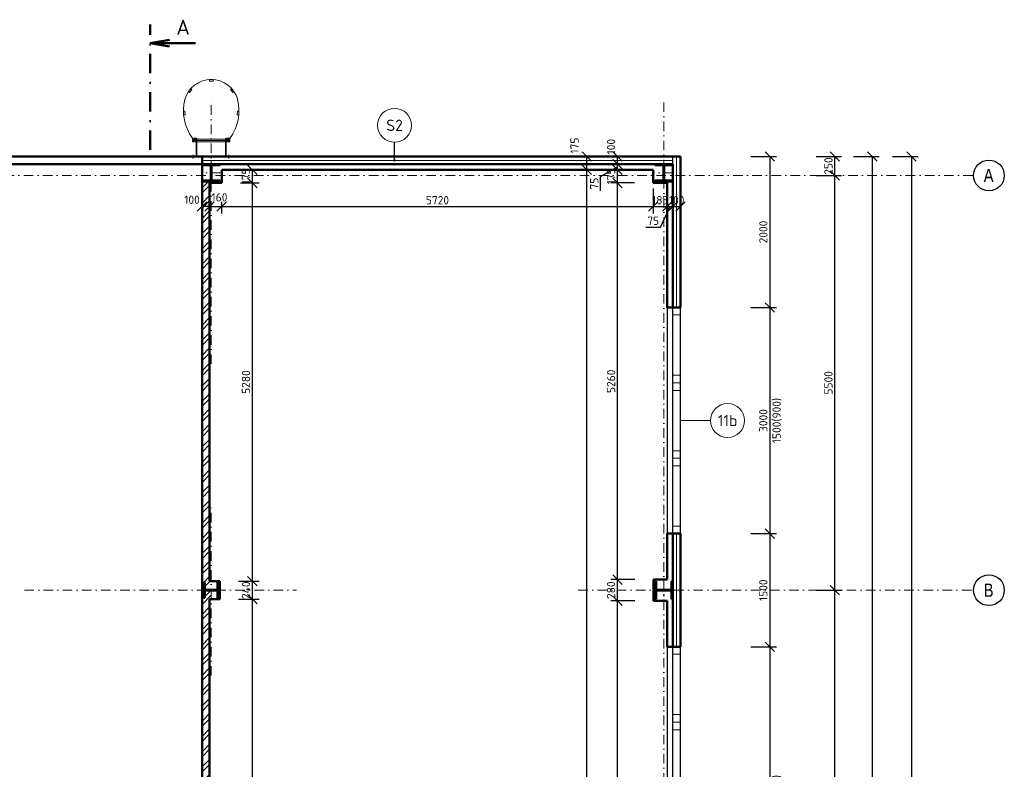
# Model space of a CAD drawing. Header units: millimetres. Extents: x -118752 to 407724, y -73278 to 155058.
# Tile 57 of 256: x 94908 to 107957, y -13658 to -3717. Entities that reach past the tile are written whole.
import ezdxf
from ezdxf.enums import TextEntityAlignment as Align

# ---------------------------------------------------------------- set-up
doc = ezdxf.new("R2010")
doc.units = ezdxf.units.MM
doc.header["$LTSCALE"] = 10
doc.linetypes.add('DASHDOT', pattern=[25.4, 12.7, -6.35, 0, -6.35])
for name, color, linetype, lineweight in [('CKBUBLINY', 1, 'Continuous', 18), ('CKBUBLINY_POPIS', 3, 'Continuous', 25), ('CKIZOLACE', 1, 'Continuous', 18), ('CKKOTY', 3, 'Continuous', 25), ('CKOKNA', 1, 'Continuous', 18), ('CKPOPIS_POHLED', 3, 'Continuous', 25), ('CKRASTR', 7, 'DASHDOT', 15), ('CKRASTR_POPIS', 3, 'Continuous', 25), ('CKREZY_OZNACENI', 4, 'DASHDOT', 50), ('CKSTENY_PODROVINOU', 7, 'Continuous', 25), ('CKSTENY_REZ', 6, 'Continuous', 50), ('CSPROFILY_OSY', 1, 'DASHDOT', 18), ('CSPROFILY_REZY', 4, 'Continuous', 50), ('požární žebřík', 201, 'Continuous', 15), ('srafy', 7, 'Continuous', 18)]:
    doc.layers.add(name, color=color, linetype=linetype, lineweight=lineweight)
doc.styles.add('Arial', font='arial.ttf', dxfattribs={"width": 0.8})
doc.styles.get("Standard").update_dxf_attribs({"font": 'isocpeur.ttf'})
doc.linetypes.add('IZOLACE_POLYSTYREN_PENOVY', pattern='A,0.001,[228,CADKON.SHX,S=0.1,R=0,X=0,Y=0],-2', length=2.001)
doc.dimstyles.new('CADKON', dxfattribs={"dimscale": 50, "dimtxt": 2.2, "dimasz": 2.5, "dimexe": 1.8, "dimexo": 5, "dimgap": 0.6, "dimtad": 1, "dimrnd": 1, "dimtxsty": 'Standard', "dimblk1": 'OBLIQUE', "dimblk2": 'OBLIQUE', "dimsah": 1, "dimcen": 2.5, "dimadec": 1, "dimazin": 2, "dimtfac": 1, "dimtdec": 4, "dimtix": 1, "dimtmove": 2, "dimatfit": 3, "dimldrblk": 'OPEN30', "dimfxl": 5, "dimfxlon": 1, "dimtolj": 1, "dimarcsym": 0})
pattern_1 = [(45, (0, -47101.15), (-101.02788, 101.02788), []), (45, (67.35, -47101.15), (-101.02788, 101.02788), [])]

# ---------------------------------------------------------------- blocks, each defined once
blk = doc.blocks.new('_OBLIQUE')
at = {"color": 0, "linetype": 'ByBlock'}
blk.add_line((-0.5, -0.5), (0.5, 0.5), dxfattribs=at)
blk = doc.blocks.new('*D8025')
at = {"layer": 'CKKOTY', "color": 0, "lineweight": -2}
for p, q in [((104598, -5533), (104938, -5533)), ((104848, -5533), (104848, -7533)), ((104598, -7533), (104938, -7533))]:
    blk.add_line(p, q, dxfattribs=at)
at = {"layer": 'Defpoints', "color": 0}
for p in [(103664, -5533), (103664, -7533), (104848, -7533)]:
    blk.add_point(p, dxfattribs=at)
at = {"layer": 'CKKOTY', "color": 0, "lineweight": -2, "xscale": 125, "yscale": 125, "zscale": 125}
for p, rotation in [((104848, -5533), 90), ((104848, -7533), 270)]:
    blk.add_blockref('_OBLIQUE', p, dxfattribs=dict(at, rotation=rotation))
at = {"layer": 'CKKOTY', "color": 0, "insert": (104763, -6533), "char_height": 110, "attachment_point": 5, "rotation": 90}
blk.add_mtext('\\A1;2000', dxfattribs=at)
blk = doc.blocks.new('_Open90')
at = {"color": 0, "lineweight": -2}
for p, q in [((0, 0), (-1, 0)), ((-0.5, 0.5), (0, 0)), ((0, 0), (-0.5, -0.5))]:
    blk.add_line(p, q, dxfattribs=at)
blk = doc.blocks.new('*D8026')
at = {"layer": 'CKKOTY', "color": 0, "lineweight": -2}
for p, q in [((104598, -10533), (104938, -10533)), ((104848, -10533), (104848, -12033)), ((104598, -12033), (104938, -12033))]:
    blk.add_line(p, q, dxfattribs=at)
at = {"layer": 'Defpoints', "color": 0}
for p in [(103664, -10533), (103664, -12033), (104848, -12033)]:
    blk.add_point(p, dxfattribs=at)
at = {"layer": 'CKKOTY', "color": 0, "lineweight": -2, "xscale": 125, "yscale": 125, "zscale": 125}
for p, rotation in [((104848, -10533), 90), ((104848, -12033), 270)]:
    blk.add_blockref('_OBLIQUE', p, dxfattribs=dict(at, rotation=rotation))
at = {"layer": 'CKKOTY', "color": 0, "insert": (104763, -11283), "char_height": 110, "attachment_point": 5, "rotation": 90}
blk.add_mtext('\\A1;1500', dxfattribs=at)
blk = doc.blocks.new('_Open30')
at = {"color": 0, "lineweight": -2}
for p, q in [((-1, 0.27), (0, 0)), ((0, 0), (-1, -0.27)), ((0, 0), (-1, 0))]:
    blk.add_line(p, q, dxfattribs=at)
blk = doc.blocks.new('*D8049')
at = {"layer": 'CKKOTY', "color": 0, "lineweight": -2}
for p, q in [((104598, -12033), (104938, -12033)), ((104848, -12033), (104848, -16033)), ((104598, -16033), (104938, -16033))]:
    blk.add_line(p, q, dxfattribs=at)
at = {"layer": 'Defpoints', "color": 0}
for p in [(103664, -12033), (103664, -16033), (104848, -16033)]:
    blk.add_point(p, dxfattribs=at)
at = {"layer": 'CKKOTY', "color": 0, "lineweight": -2, "xscale": 125, "yscale": 125, "zscale": 125}
for p, rotation in [((104848, -12033), 90), ((104848, -16033), 270)]:
    blk.add_blockref('_OBLIQUE', p, dxfattribs=dict(at, rotation=rotation))
at = {"layer": 'CKKOTY', "color": 0, "char_height": 110, "attachment_point": 5, "rotation": 90}
for s, insert in [('\\A1;1500(900)', (104944, -14033)), ('\\A1;4000', (104763, -14033))]:
    blk.add_mtext(s, dxfattribs=dict(at, insert=insert))
blk = doc.blocks.new('*D8050')
at = {"layer": 'CKKOTY', "color": 0, "lineweight": -2}
for p, q in [((104598, -7533), (104938, -7533)), ((104848, -7533), (104848, -10533)), ((104598, -10533), (104938, -10533))]:
    blk.add_line(p, q, dxfattribs=at)
at = {"layer": 'Defpoints', "color": 0}
for p in [(103664, -7533), (103664, -10533), (104848, -10533)]:
    blk.add_point(p, dxfattribs=at)
at = {"layer": 'CKKOTY', "color": 0, "lineweight": -2, "xscale": 125, "yscale": 125, "zscale": 125}
for p, rotation in [((104848, -7533), 90), ((104848, -10533), 270)]:
    blk.add_blockref('_OBLIQUE', p, dxfattribs=dict(at, rotation=rotation))
at = {"layer": 'CKKOTY', "color": 0, "char_height": 110, "attachment_point": 5, "rotation": 90}
for s, insert in [('\\A1;1500(900)', (104944, -9033)), ('\\A1;3000', (104763, -9033))]:
    blk.add_mtext(s, dxfattribs=dict(at, insert=insert))
blk = doc.blocks.new('*D8065')
at = {"layer": 'CKKOTY', "color": 0, "lineweight": -2}
for p, q in [((105461, -11283), (105801, -11283)), ((105711, -16783), (105711, -11283)), ((105461, -16783), (105801, -16783))]:
    blk.add_line(p, q, dxfattribs=at)
at = {"layer": 'Defpoints', "color": 0}
for p in [(103664, -11283), (105711, -11283), (103664, -16783)]:
    blk.add_point(p, dxfattribs=at)
at = {"layer": 'CKKOTY', "color": 0, "lineweight": -2, "xscale": 125, "yscale": 125, "zscale": 125}
for p, rotation in [((105711, -11283), 90), ((105711, -16783), 270)]:
    blk.add_blockref('_OBLIQUE', p, dxfattribs=dict(at, rotation=rotation))
at = {"layer": 'CKKOTY', "color": 0, "insert": (105626, -14033), "char_height": 110, "attachment_point": 5, "rotation": 90}
blk.add_mtext('\\A1;5500', dxfattribs=at)
blk = doc.blocks.new('*D8066')
at = {"layer": 'CKKOTY', "color": 0, "lineweight": -2}
for p, q in [((105461, -5783), (105801, -5783)), ((105711, -11283), (105711, -5783)), ((105461, -11283), (105801, -11283))]:
    blk.add_line(p, q, dxfattribs=at)
at = {"layer": 'Defpoints', "color": 0}
for p in [(103664, -5783), (105711, -5783), (103664, -11283)]:
    blk.add_point(p, dxfattribs=at)
at = {"layer": 'CKKOTY', "color": 0, "lineweight": -2, "xscale": 125, "yscale": 125, "zscale": 125}
for p, rotation in [((105711, -5783), 90), ((105711, -11283), 270)]:
    blk.add_blockref('_OBLIQUE', p, dxfattribs=dict(at, rotation=rotation))
at = {"layer": 'CKKOTY', "color": 0, "insert": (105626, -8533), "char_height": 110, "attachment_point": 5, "rotation": 90}
blk.add_mtext('\\A1;5500', dxfattribs=at)
blk = doc.blocks.new('*D8067')
at = {"layer": 'CKKOTY', "color": 0, "lineweight": -2}
for p, q in [((105461, -5533), (105801, -5533)), ((105711, -5783), (105711, -5533)), ((105461, -5783), (105801, -5783))]:
    blk.add_line(p, q, dxfattribs=at)
at = {"layer": 'Defpoints', "color": 0}
for p in [(103664, -5533), (105711, -5533), (103664, -5783)]:
    blk.add_point(p, dxfattribs=at)
at = {"layer": 'CKKOTY', "color": 0, "lineweight": -2, "xscale": 125, "yscale": 125, "zscale": 125}
for p, rotation in [((105711, -5533), 270), ((105711, -5783), 90)]:
    blk.add_blockref('_OBLIQUE', p, dxfattribs=dict(at, rotation=rotation))
at = {"layer": 'CKKOTY', "color": 0, "insert": (105626, -5658), "char_height": 110, "attachment_point": 5, "rotation": 90}
blk.add_mtext('\\A1;250', dxfattribs=at)
blk = doc.blocks.new('*D8068')
at = {"layer": 'CKKOTY', "color": 0, "lineweight": -2}
for p, q in [((105957, -5533), (106297, -5533)), ((106207, -5533), (106207, -28033)), ((105957, -28033), (106297, -28033))]:
    blk.add_line(p, q, dxfattribs=at)
at = {"layer": 'Defpoints', "color": 0}
for p in [(103664, -5533), (103664, -28033), (106207, -28033)]:
    blk.add_point(p, dxfattribs=at)
at = {"layer": 'CKKOTY', "color": 0, "lineweight": -2, "xscale": 125, "yscale": 125, "zscale": 125}
for p, rotation in [((106207, -5533), 90), ((106207, -28033), 270)]:
    blk.add_blockref('_OBLIQUE', p, dxfattribs=dict(at, rotation=rotation))
at = {"layer": 'CKKOTY', "color": 0, "insert": (106122, -16783), "char_height": 110, "attachment_point": 5, "rotation": 90}
blk.add_mtext('\\A1;22500', dxfattribs=at)
blk = doc.blocks.new('*D8070')
at = {"layer": 'CKKOTY', "color": 0, "lineweight": -2}
for p, q in [((106477, -5533), (106817, -5533)), ((106727, -5533), (106727, -37988)), ((106477, -37988), (106817, -37988))]:
    blk.add_line(p, q, dxfattribs=at)
at = {"layer": 'Defpoints', "color": 0}
for p in [(103664, -5533), (103664, -37988), (106727, -37988)]:
    blk.add_point(p, dxfattribs=at)
at = {"layer": 'CKKOTY', "color": 0, "lineweight": -2, "xscale": 125, "yscale": 125, "zscale": 125}
for p, rotation in [((106727, -5533), 90), ((106727, -37988), 270)]:
    blk.add_blockref('_OBLIQUE', p, dxfattribs=dict(at, rotation=rotation))
at = {"layer": 'CKKOTY', "color": 0, "insert": (106642, -21761), "char_height": 110, "attachment_point": 5, "rotation": 90}
blk.add_mtext('\\A1;32455', dxfattribs=at)
blk = doc.blocks.new('*D8076')
at = {"layer": 'CKKOTY', "color": 0, "lineweight": -2}
for p, q in [((102674, -5708), (102334, -5708)), ((102424, -27933), (102424, -5708)), ((102674, -27933), (102334, -27933))]:
    blk.add_line(p, q, dxfattribs=at)
at = {"layer": 'Defpoints', "color": 0}
for p in [(102424, -5708), (103304, -5708), (103324, -27933)]:
    blk.add_point(p, dxfattribs=at)
at = {"layer": 'CKKOTY', "color": 0, "lineweight": -2, "xscale": 125, "yscale": 125, "zscale": 125}
for p, rotation in [((102424, -5708), 90), ((102424, -27933), 270)]:
    blk.add_blockref('_OBLIQUE', p, dxfattribs=dict(at, rotation=rotation))
at = {"layer": 'CKKOTY', "color": 0, "insert": (102339, -16820), "char_height": 110, "attachment_point": 5, "rotation": 90}
blk.add_mtext('\\A1;22225', dxfattribs=at)
blk = doc.blocks.new('*D8077')
at = {"layer": 'CKKOTY', "color": 0, "lineweight": -2}
for p, q in [((102674, -5533), (102334, -5533)), ((102424, -5708), (102424, -5533)), ((102674, -5708), (102334, -5708))]:
    blk.add_line(p, q, dxfattribs=at)
at = {"layer": 'Defpoints', "color": 0}
for p in [(102424, -5533), (103444, -5533), (103304, -5708)]:
    blk.add_point(p, dxfattribs=at)
at = {"layer": 'CKKOTY', "color": 0, "lineweight": -2, "xscale": 125, "yscale": 125, "zscale": 125}
for p, rotation in [((102424, -5533), 90), ((102424, -5708), 270)]:
    blk.add_blockref('_OBLIQUE', p, dxfattribs=dict(at, rotation=rotation))
at = {"layer": 'CKKOTY', "color": 0, "insert": (102262, -5387), "char_height": 110, "attachment_point": 5, "rotation": 90}
blk.add_mtext('\\A1;175', dxfattribs=at)
blk = doc.blocks.new('*D8850')
at = {"layer": 'CKKOTY', "color": 0, "lineweight": -2}
for p, q in [((103304, -5958), (103304, -6286)), ((97584, -6133), (97584, -6286)), ((97584, -6196), (103304, -6196))]:
    blk.add_line(p, q, dxfattribs=at)
at = {"layer": 'Defpoints', "color": 0}
for p in [(103304, -5708), (97584, -5883), (103304, -6196)]:
    blk.add_point(p, dxfattribs=at)
at = {"layer": 'CKKOTY', "color": 0, "lineweight": -2, "xscale": 125, "yscale": 125, "zscale": 125, "rotation": 180}
blk.add_blockref('_OBLIQUE', (97584, -6196), dxfattribs=at)
at = {"layer": 'CKKOTY', "color": 0, "lineweight": -2, "xscale": 125, "yscale": 125, "zscale": 125}
blk.add_blockref('_OBLIQUE', (103304, -6196), dxfattribs=at)
at = {"layer": 'CKKOTY', "color": 0, "insert": (100444, -6111), "char_height": 110, "attachment_point": 5}
blk.add_mtext('\\A1;5720', dxfattribs=at)
blk = doc.blocks.new('*D8851')
at = {"layer": 'CKKOTY', "color": 0, "lineweight": -2}
for p, q in [((103304, -5958), (103304, -6286)), ((103489, -6133), (103489, -6286)), ((103304, -6196), (103489, -6196))]:
    blk.add_line(p, q, dxfattribs=at)
at = {"layer": 'Defpoints', "color": 0}
for p in [(103304, -5708), (103489, -5883), (103489, -6196)]:
    blk.add_point(p, dxfattribs=at)
at = {"layer": 'CKKOTY', "color": 0, "lineweight": -2, "xscale": 125, "yscale": 125, "zscale": 125}
blk.add_blockref('_OBLIQUE', (103304, -6196), dxfattribs=at)
at = {"layer": 'CKKOTY', "color": 0, "lineweight": -2, "xscale": 125, "yscale": 125, "zscale": 125, "rotation": 180}
blk.add_blockref('_OBLIQUE', (103489, -6196), dxfattribs=at)
at = {"layer": 'CKKOTY', "color": 0, "insert": (103397, -6111), "char_height": 110, "attachment_point": 5}
blk.add_mtext('\\A1;185', dxfattribs=at)
blk = doc.blocks.new('*D8852')
at = {"layer": 'CKKOTY', "color": 0, "lineweight": -2}
for p, q in [((103489, -6133), (103489, -6286)), ((103564, -6113), (103564, -6286)), ((103399, -6469), (103527, -6196)), ((103489, -6196), (103564, -6196)), ((103207, -6469), (103399, -6469))]:
    blk.add_line(p, q, dxfattribs=at)
at = {"layer": 'Defpoints', "color": 0}
for p in [(103564, -5863), (103489, -5883), (103564, -6196)]:
    blk.add_point(p, dxfattribs=at)
at = {"layer": 'CKKOTY', "color": 0, "lineweight": -2, "xscale": 125, "yscale": 125, "zscale": 125, "rotation": 180}
blk.add_blockref('_OBLIQUE', (103489, -6196), dxfattribs=at)
at = {"layer": 'CKKOTY', "color": 0, "lineweight": -2, "xscale": 125, "yscale": 125, "zscale": 125}
blk.add_blockref('_OBLIQUE', (103564, -6196), dxfattribs=at)
at = {"layer": 'CKKOTY', "color": 0, "insert": (103303, -6384), "char_height": 110, "attachment_point": 5}
blk.add_mtext('\\A1;75', dxfattribs=at)
blk = doc.blocks.new('*D8853')
at = {"layer": 'CKKOTY', "color": 0, "lineweight": -2}
for p, q in [((103564, -6113), (103564, -6286)), ((103664, -6033), (103664, -6286)), ((103564, -6196), (103664, -6196))]:
    blk.add_line(p, q, dxfattribs=at)
at = {"layer": 'Defpoints', "color": 0}
for p in [(103564, -5863), (103664, -5783), (103664, -6196)]:
    blk.add_point(p, dxfattribs=at)
at = {"layer": 'CKKOTY', "color": 0, "lineweight": -2, "xscale": 125, "yscale": 125, "zscale": 125}
blk.add_blockref('_OBLIQUE', (103564, -6196), dxfattribs=at)
at = {"layer": 'CKKOTY', "color": 0, "lineweight": -2, "xscale": 125, "yscale": 125, "zscale": 125, "rotation": 180}
blk.add_blockref('_OBLIQUE', (103664, -6196), dxfattribs=at)
at = {"layer": 'CKKOTY', "color": 0, "insert": (103614, -6111), "char_height": 110, "attachment_point": 5}
blk.add_mtext('\\A1;100', dxfattribs=at)
blk = doc.blocks.new('*D8862')
at = {"layer": 'CKKOTY', "color": 0, "lineweight": -2}
for p, q in [((97809, -11403), (98081, -11403)), ((97991, -16663), (97991, -11403)), ((97809, -16663), (98081, -16663))]:
    blk.add_line(p, q, dxfattribs=at)
at = {"layer": 'Defpoints', "color": 0}
for p in [(97559, -11403), (97991, -11403), (97559, -16663)]:
    blk.add_point(p, dxfattribs=at)
at = {"layer": 'CKKOTY', "color": 0, "lineweight": -2, "xscale": 125, "yscale": 125, "zscale": 125}
for p, rotation in [((97991, -11403), 90), ((97991, -16663), 270)]:
    blk.add_blockref('_OBLIQUE', p, dxfattribs=dict(at, rotation=rotation))
at = {"layer": 'CKKOTY', "color": 0, "insert": (97906, -14033), "char_height": 110, "attachment_point": 5, "rotation": 90}
blk.add_mtext('\\A1;5260', dxfattribs=at)
blk = doc.blocks.new('*D8863')
at = {"layer": 'CKKOTY', "color": 0, "lineweight": -2}
for p, q in [((97809, -11163), (98081, -11163)), ((97991, -11403), (97991, -11163)), ((97809, -11403), (98081, -11403))]:
    blk.add_line(p, q, dxfattribs=at)
at = {"layer": 'Defpoints', "color": 0}
for p in [(97559, -11163), (97991, -11163), (97559, -11403)]:
    blk.add_point(p, dxfattribs=at)
at = {"layer": 'CKKOTY', "color": 0, "lineweight": -2, "xscale": 125, "yscale": 125, "zscale": 125}
for p, rotation in [((97991, -11163), 270), ((97991, -11403), 90)]:
    blk.add_blockref('_OBLIQUE', p, dxfattribs=dict(at, rotation=rotation))
at = {"layer": 'CKKOTY', "color": 0, "insert": (97906, -11283), "char_height": 110, "attachment_point": 5, "rotation": 90}
blk.add_mtext('\\A1;240', dxfattribs=at)
blk = doc.blocks.new('*D8864')
at = {"layer": 'CKKOTY', "color": 0, "lineweight": -2}
for p, q in [((97834, -5883), (98081, -5883)), ((97991, -11163), (97991, -5883)), ((97809, -11163), (98081, -11163))]:
    blk.add_line(p, q, dxfattribs=at)
at = {"layer": 'Defpoints', "color": 0}
for p in [(97584, -5883), (97991, -5883), (97559, -11163)]:
    blk.add_point(p, dxfattribs=at)
at = {"layer": 'CKKOTY', "color": 0, "lineweight": -2, "xscale": 125, "yscale": 125, "zscale": 125}
for p, rotation in [((97991, -5883), 90), ((97991, -11163), 270)]:
    blk.add_blockref('_OBLIQUE', p, dxfattribs=dict(at, rotation=rotation))
at = {"layer": 'CKKOTY', "color": 0, "insert": (97906, -8523), "char_height": 110, "attachment_point": 5, "rotation": 90}
blk.add_mtext('\\A1;5280', dxfattribs=at)
blk = doc.blocks.new('*D8865')
at = {"layer": 'CKKOTY', "color": 0, "lineweight": -2}
for p, q in [((97834, -5708), (98081, -5708)), ((97991, -5883), (97991, -5708)), ((97834, -5883), (98081, -5883))]:
    blk.add_line(p, q, dxfattribs=at)
at = {"layer": 'Defpoints', "color": 0}
for p in [(97584, -5708), (97991, -5708), (97584, -5883)]:
    blk.add_point(p, dxfattribs=at)
at = {"layer": 'CKKOTY', "color": 0, "lineweight": -2, "xscale": 125, "yscale": 125, "zscale": 125}
for p, rotation in [((97991, -5708), 270), ((97991, -5883), 90)]:
    blk.add_blockref('_OBLIQUE', p, dxfattribs=dict(at, rotation=rotation))
at = {"layer": 'CKKOTY', "color": 0, "insert": (97906, -5795), "char_height": 110, "attachment_point": 5, "rotation": 90}
blk.add_mtext('\\A1;175', dxfattribs=at)
blk = doc.blocks.new('*D8866')
at = {"layer": 'CKKOTY', "color": 0, "lineweight": -2}
for p, q in [((97324, -6113), (97324, -6286)), ((97424, -6133), (97424, -6286)), ((97424, -6196), (97324, -6196))]:
    blk.add_line(p, q, dxfattribs=at)
at = {"layer": 'Defpoints', "color": 0}
for p in [(97324, -5863), (97424, -5883), (97324, -6196)]:
    blk.add_point(p, dxfattribs=at)
at = {"layer": 'CKKOTY', "color": 0, "lineweight": -2, "xscale": 125, "yscale": 125, "zscale": 125, "rotation": 180}
blk.add_blockref('_OBLIQUE', (97324, -6196), dxfattribs=at)
at = {"layer": 'CKKOTY', "color": 0, "lineweight": -2, "xscale": 125, "yscale": 125, "zscale": 125}
blk.add_blockref('_OBLIQUE', (97424, -6196), dxfattribs=at)
at = {"layer": 'CKKOTY', "color": 0, "insert": (97191, -6105), "char_height": 110, "attachment_point": 5}
blk.add_mtext('\\A1;100', dxfattribs=at)
blk = doc.blocks.new('*D8867')
at = {"layer": 'CKKOTY', "color": 0, "lineweight": -2}
for p, q in [((97424, -6133), (97424, -6286)), ((97584, -6133), (97584, -6286)), ((97424, -6196), (97584, -6196))]:
    blk.add_line(p, q, dxfattribs=at)
at = {"layer": 'Defpoints', "color": 0}
for p in [(97424, -5883), (97584, -5883), (97584, -6196)]:
    blk.add_point(p, dxfattribs=at)
at = {"layer": 'CKKOTY', "color": 0, "lineweight": -2, "xscale": 125, "yscale": 125, "zscale": 125, "rotation": 180}
blk.add_blockref('_OBLIQUE', (97424, -6196), dxfattribs=at)
at = {"layer": 'CKKOTY', "color": 0, "lineweight": -2, "xscale": 125, "yscale": 125, "zscale": 125}
blk.add_blockref('_OBLIQUE', (97584, -6196), dxfattribs=at)
at = {"layer": 'CKKOTY', "color": 0, "insert": (97555, -6073), "char_height": 110, "attachment_point": 5}
blk.add_mtext('\\A1;160', dxfattribs=at)
blk = doc.blocks.new('*D8926')
at = {"layer": 'CKKOTY', "color": 0, "lineweight": -2}
for p, q in [((103059, -11423), (102740, -11423)), ((102830, -16643), (102830, -11423)), ((103059, -16643), (102740, -16643))]:
    blk.add_line(p, q, dxfattribs=at)
at = {"layer": 'Defpoints', "color": 0}
for p in [(102830, -11423), (103309, -11423), (103309, -16643)]:
    blk.add_point(p, dxfattribs=at)
at = {"layer": 'CKKOTY', "color": 0, "lineweight": -2, "xscale": 125, "yscale": 125, "zscale": 125}
for p, rotation in [((102830, -11423), 90), ((102830, -16643), 270)]:
    blk.add_blockref('_OBLIQUE', p, dxfattribs=dict(at, rotation=rotation))
at = {"layer": 'CKKOTY', "color": 0, "insert": (102745, -14033), "char_height": 110, "attachment_point": 5, "rotation": 90}
blk.add_mtext('\\A1;5220', dxfattribs=at)
blk = doc.blocks.new('*D8927')
at = {"layer": 'CKKOTY', "color": 0, "lineweight": -2}
for p, q in [((103059, -11143), (102740, -11143)), ((102830, -11423), (102830, -11143)), ((103059, -11423), (102740, -11423))]:
    blk.add_line(p, q, dxfattribs=at)
at = {"layer": 'Defpoints', "color": 0}
for p in [(102830, -11143), (103309, -11143), (103309, -11423)]:
    blk.add_point(p, dxfattribs=at)
at = {"layer": 'CKKOTY', "color": 0, "lineweight": -2, "xscale": 125, "yscale": 125, "zscale": 125}
for p, rotation in [((102830, -11143), 90), ((102830, -11423), 270)]:
    blk.add_blockref('_OBLIQUE', p, dxfattribs=dict(at, rotation=rotation))
at = {"layer": 'CKKOTY', "color": 0, "insert": (102745, -11283), "char_height": 110, "attachment_point": 5, "rotation": 90}
blk.add_mtext('\\A1;280', dxfattribs=at)
blk = doc.blocks.new('*D8928')
at = {"layer": 'CKKOTY', "color": 0, "lineweight": -2}
for p, q in [((103054, -5883), (102740, -5883)), ((102830, -11143), (102830, -5883)), ((103059, -11143), (102740, -11143))]:
    blk.add_line(p, q, dxfattribs=at)
at = {"layer": 'Defpoints', "color": 0}
for p in [(102830, -5883), (103304, -5883), (103309, -11143)]:
    blk.add_point(p, dxfattribs=at)
at = {"layer": 'CKKOTY', "color": 0, "lineweight": -2, "xscale": 125, "yscale": 125, "zscale": 125}
for p, rotation in [((102830, -5883), 90), ((102830, -11143), 270)]:
    blk.add_blockref('_OBLIQUE', p, dxfattribs=dict(at, rotation=rotation))
at = {"layer": 'CKKOTY', "color": 0, "insert": (102745, -8513), "char_height": 110, "attachment_point": 5, "rotation": 90}
blk.add_mtext('\\A1;5260', dxfattribs=at)
blk = doc.blocks.new('*D8929')
at = {"layer": 'CKKOTY', "color": 0, "lineweight": -2}
for p, q in [((103054, -5708), (102740, -5708)), ((102830, -5883), (102830, -5708)), ((103054, -5883), (102740, -5883))]:
    blk.add_line(p, q, dxfattribs=at)
at = {"layer": 'Defpoints', "color": 0}
for p in [(102830, -5708), (103304, -5708), (103304, -5883)]:
    blk.add_point(p, dxfattribs=at)
at = {"layer": 'CKKOTY', "color": 0, "lineweight": -2, "xscale": 125, "yscale": 125, "zscale": 125}
for p, rotation in [((102830, -5708), 270), ((102830, -5883), 90)]:
    blk.add_blockref('_OBLIQUE', p, dxfattribs=dict(at, rotation=rotation))
at = {"layer": 'CKKOTY', "color": 0, "insert": (102745, -5795), "char_height": 110, "attachment_point": 5, "rotation": 90}
blk.add_mtext('\\A1;175', dxfattribs=at)
blk = doc.blocks.new('*D8930')
at = {"layer": 'CKKOTY', "color": 0, "lineweight": -2}
for p, q in [((102607, -5795), (102830, -5670)), ((103074, -5633), (102740, -5633)), ((103054, -5708), (102740, -5708)), ((102830, -5708), (102830, -5633)), ((102607, -5987), (102607, -5795))]:
    blk.add_line(p, q, dxfattribs=at)
at = {"layer": 'Defpoints', "color": 0}
for p in [(102830, -5633), (103304, -5708), (103324, -5633)]:
    blk.add_point(p, dxfattribs=at)
at = {"layer": 'CKKOTY', "color": 0, "lineweight": -2, "xscale": 125, "yscale": 125, "zscale": 125}
for p, rotation in [((102830, -5633), 90), ((102830, -5708), 270)]:
    blk.add_blockref('_OBLIQUE', p, dxfattribs=dict(at, rotation=rotation))
at = {"layer": 'CKKOTY', "color": 0, "insert": (102522, -5891), "char_height": 110, "attachment_point": 5, "rotation": 90}
blk.add_mtext('\\A1;75', dxfattribs=at)
blk = doc.blocks.new('*D8931')
at = {"layer": 'CKKOTY', "color": 0, "lineweight": -2}
for p, q in [((103080, -5533), (102740, -5533)), ((102830, -5633), (102830, -5533)), ((103074, -5633), (102740, -5633))]:
    blk.add_line(p, q, dxfattribs=at)
at = {"layer": 'Defpoints', "color": 0}
for p in [(102830, -5533), (103444, -5533), (103324, -5633)]:
    blk.add_point(p, dxfattribs=at)
at = {"layer": 'CKKOTY', "color": 0, "lineweight": -2, "xscale": 125, "yscale": 125, "zscale": 125}
for p, rotation in [((102830, -5533), 90), ((102830, -5633), 270)]:
    blk.add_blockref('_OBLIQUE', p, dxfattribs=dict(at, rotation=rotation))
at = {"layer": 'CKKOTY', "color": 0, "insert": (102745, -5401), "char_height": 110, "attachment_point": 5, "rotation": 90}
blk.add_mtext('\\A1;100', dxfattribs=at)
blk = doc.blocks.new('CK_S_EXT_HEAHEA240')
for p, q in [((-120, 115), (120, 115)), ((-120, 115), (-120, 103)), ((-120, 103), (-24.75, 103)), ((-3.75, -82), (-3.75, 82)), ((3.75, -82), (3.75, 82)), ((120, 103), (24.75, 103)), ((120, 115), (120, 103)), ((-120, -115), (-120, -103)), ((-120, -103), (-24.75, -103)), ((-120, -115), (120, -115)), ((120, -103), (24.75, -103)), ((120, -115), (120, -103))]:
    blk.add_line(p, q)
for centre, start, end in [((-24.75, 82), 0, 90), ((24.75, 82), 90, 180), ((-24.75, -82), 270, 0), ((24.75, -82), 180, 270)]:
    blk.add_arc(centre, 21, start, end)
blk = doc.blocks.new('žebřík')
at = {"layer": 'požární žebřík'}
for points in [[(2804, 2159), (2755, 2159), (2755, 2179), (2804, 2179)], [(2525, 2046), (2494, 2009), (2478, 2022), (2510, 2059)], [(3034, 2046), (3066, 2009), (3081, 2022), (3050, 2059)], [(2431, 1761), (2434, 1713), (2414, 1711), (2411, 1760)], [(3128, 1761), (3125, 1713), (3145, 1711), (3148, 1760)], [(2581, 1353), (2581, 1403), (2531, 1403), (2531, 1353)], [(2976, 1355), (2581, 1355), (2581, 1387), (2976, 1387)], [(3026, 1353), (3026, 1403), (2976, 1403), (2976, 1353)]]:
    blk.add_lwpolyline(points, close=True, dxfattribs=at)
for points in [[(2508, 1158), (2587, 1158), (2587, 1399)], [(2508, 1164), (2581, 1164), (2581, 1399)], [(2531, 1403), (2581, 1353)], [(2531, 1353), (2581, 1403)], [(3026, 1371), (2531, 1371)], [(2587, 1399), (2581, 1399)], [(3049, 1158), (2970, 1158), (2970, 1399)], [(2970, 1399), (2976, 1399)], [(2976, 1403), (3026, 1353)], [(2976, 1353), (3026, 1403)], [(3049, 1164), (2976, 1164), (2976, 1399)], [(2542, 1182), (2542, 1133)], [(3015, 1182), (3015, 1133)], [(2508, 1164), (2508, 1158)], [(3049, 1158), (3049, 1164)]]:
    blk.add_lwpolyline(points, dxfattribs=at)
for centre in [(2556, 1378), (3001, 1378)]:
    blk.add_circle(centre, 25, dxfattribs=at)
for centre, radius, start, end in [((2780, 1816), 364, 15.71, 164.29), ((3031, 1767), 619, 166.2737, 216.0695), ((2529, 1767), 619, 323.9305, 13.7263)]:
    blk.add_arc(centre, radius, start, end, dxfattribs=at)
blk = doc.blocks.new('CK_S_EXT_HEAHEA200')
for p, q in [((-100, 95), (100, 95)), ((-100, 95), (-100, 85)), ((-100, 85), (-21.25, 85)), ((-3.25, -67), (-3.25, 67)), ((3.25, -67), (3.25, 67)), ((100, 85), (21.25, 85)), ((100, 95), (100, 85)), ((-100, -95), (-100, -85)), ((-100, -85), (-21.25, -85)), ((-100, -95), (100, -95)), ((100, -85), (21.25, -85)), ((100, -95), (100, -85))]:
    blk.add_line(p, q)
for centre, start, end in [((-21.25, 67), 0, 90), ((21.25, 67), 90, 180), ((-21.25, -67), 270, 0), ((21.25, -67), 180, 270)]:
    blk.add_arc(centre, 18, start, end)
blk = doc.blocks.new('CK_BUBBLE_1_0_0')
at = {"color": 0, "linetype": 'ByBlock', "lineweight": -2}
blk.add_circle((0, 0), 1, dxfattribs=at)

msp = doc.modelspace()

# ---------------------------------------------------------------- hatches: boundary and pattern name
at = {"layer": 'srafy', "transparency": 33554661}
h = msp.add_hatch(dxfattribs=at)
h.set_pattern_fill('ANSI32', color=256, scale=15, style=0)
h.set_pattern_definition(pattern_1)
h.paths.add_polyline_path([(97324.387, -5862.981), (97324.387, -11282.981), (97444.387, -11279.731), (97444.387, -11162.981), (97424.387, -11162.981), (97424.387, -5862.981)])
h = msp.add_hatch(dxfattribs=at)
h.set_pattern_fill('ANSI32', color=256, scale=15, style=0)
h.set_pattern_definition(pattern_1)
edge = h.paths.add_edge_path()
edge.add_line((97424.387, -11402.981), (97444.387, -11402.981))
edge.add_line((97444.387, -11402.981), (97444.387, -11286.231))
edge.add_line((97444.387, -11286.231), (97377.387, -11286.231))
edge.add_arc((97377.387, -11304.231), 18, 90, 180)
edge.add_line((97359.387, -11304.231), (97359.387, -11382.981))
edge.add_line((97359.387, -11382.981), (97349.387, -11382.981))
edge.add_line((97349.387, -11382.981), (97349.387, -11282.981))
edge.add_line((97349.387, -11282.981), (97324.387, -11282.981))
edge.add_line((97324.387, -11282.981), (97324.387, -16782.981))
edge.add_line((97324.387, -16782.981), (97349.387, -16782.981))
edge.add_line((97349.387, -16782.981), (97349.387, -16682.981))
edge.add_line((97349.387, -16682.981), (97359.387, -16682.981))
edge.add_line((97359.387, -16682.981), (97359.387, -16761.731))
edge.add_arc((97377.387, -16761.731), 18, 180, 270)
edge.add_line((97377.387, -16779.731), (97444.387, -16779.731))
edge.add_line((97444.387, -16779.731), (97444.387, -16662.981))
edge.add_line((97444.387, -16662.981), (97424.387, -16662.981))
edge.add_line((97424.387, -16662.981), (97424.387, -11402.981))

# ---------------------------------------------------------------- linework, layer by layer
at = {"layer": 'CKBUBLINY'}
msp.add_line((104064.387, -9032.981), (103664.387, -9032.981), dxfattribs=at)
at = {"layer": 'CKIZOLACE', "linetype": 'IZOLACE_POLYSTYREN_PENOVY', "ltscale": 5}
for points in [[(97324.387, -5582.981), (103564.387, -5582.981)], [(103614.387, -7532.981), (103614.387, -5532.981)], [(103614.387, -12032.981), (103614.387, -10532.981)]]:
    msp.add_lwpolyline(points, dxfattribs=at)
at = {"layer": 'CKOKNA'}
for p, q in [((103564.387, -7632.981), (103564.387, -7532.981)), ((103664.387, -7532.981), (103564.387, -7532.981)), ((103664.387, -7632.981), (103664.387, -7532.981)), ((103564.387, -8432.981), (103564.387, -7632.981)), ((103664.387, -7632.981), (103564.387, -7632.981)), ((103664.387, -8432.981), (103664.387, -7632.981)), ((103664.387, -8432.981), (103564.387, -8432.981)), ((103564.387, -8432.981), (103564.387, -8532.981)), ((103664.387, -8432.981), (103664.387, -8532.981)), ((103664.387, -8532.981), (103564.387, -8532.981)), ((103564.387, -8532.981), (103564.387, -8632.981)), ((103664.387, -8532.981), (103664.387, -8632.981)), ((103564.387, -9432.981), (103564.387, -8632.981)), ((103664.387, -8632.981), (103564.387, -8632.981)), ((103664.387, -9432.981), (103664.387, -8632.981)), ((103664.387, -9432.981), (103564.387, -9432.981)), ((103564.387, -9432.981), (103564.387, -9532.981)), ((103664.387, -9432.981), (103664.387, -9532.981)), ((103664.387, -9532.981), (103564.387, -9532.981)), ((103564.387, -9532.981), (103564.387, -9632.981)), ((103564.387, -10432.981), (103564.387, -9632.981)), ((103664.387, -9632.981), (103564.387, -9632.981)), ((103664.387, -9532.981), (103664.387, -9632.981)), ((103664.387, -10432.981), (103664.387, -9632.981)), ((103664.387, -10432.981), (103564.387, -10432.981)), ((103564.387, -10432.981), (103564.387, -10532.981)), ((103664.387, -10432.981), (103664.387, -10532.981)), ((103664.387, -10532.981), (103564.387, -10532.981)), ((103664.387, -12032.981), (103564.387, -12032.981)), ((103564.387, -12132.981), (103564.387, -12032.981)), ((103664.387, -12132.981), (103564.387, -12132.981)), ((103564.387, -12932.981), (103564.387, -12132.981)), ((103664.387, -12132.981), (103664.387, -12032.981)), ((103664.387, -12932.981), (103664.387, -12132.981)), ((103664.387, -12932.981), (103564.387, -12932.981)), ((103564.387, -12932.981), (103564.387, -13032.981)), ((103664.387, -13032.981), (103564.387, -13032.981)), ((103564.387, -13032.981), (103564.387, -13132.981)), ((103664.387, -12932.981), (103664.387, -13032.981)), ((103664.387, -13032.981), (103664.387, -13132.981)), ((103664.387, -13132.981), (103564.387, -13132.981)), ((103564.387, -13932.981), (103564.387, -13132.981)), ((103664.387, -13932.981), (103664.387, -13132.981))]:
    msp.add_line(p, q, dxfattribs=at)
at = {"layer": 'CKRASTR'}
for p, q in [((97444.387, -8282.981), (97444.387, -4782.981)), ((103444.387, -40515.255), (103444.387, -4782.981)), ((83017.955, -5782.981), (107548.763, -5782.981)), ((97444.387, -12416.29), (97444.387, -10149.673)), ((94969.522, -11282.981), (98577.696, -11282.981)), ((102311.079, -11282.981), (107548.763, -11282.981))]:
    msp.add_line(p, q, dxfattribs=at)
at = {"layer": 'CKRASTR_POPIS'}
for centre in [(107752.686, -5782.981), (107752.686, -11282.981)]:
    msp.add_circle(centre, 203.923, dxfattribs=at)
at = {"layer": 'CKREZY_OZNACENI', "ltscale": 2}
msp.add_line((96636.055, -5442.514), (96636.055, -3781.627), dxfattribs=at)
at = {"layer": 'CKREZY_OZNACENI', "linetype": 'Continuous'}
for q in [(96894.567, -3982.626), (97236.055, -4028.208), (96894.567, -4073.791)]:
    msp.add_line((96636.055, -4028.208), q, dxfattribs=at)
at = {"layer": 'CKSTENY_PODROVINOU'}
for p, q in [((97324.387, -5532.981), (103564.387, -5532.981)), ((97324.387, -5632.981), (97324.387, -5532.981)), ((103564.387, -7532.981), (103564.387, -5532.981)), ((103564.387, -5532.981), (103664.387, -5532.981)), ((103564.387, -5632.981), (103564.387, -5532.981)), ((97324.387, -5632.981), (103564.387, -5632.981)), ((103489.387, -7532.981), (103489.387, -10532.904)), ((103564.387, -10532.981), (103564.387, -7532.981)), ((103564.387, -7532.981), (103664.387, -7532.981)), ((103664.387, -10532.981), (103664.387, -7532.981)), ((103564.387, -12032.981), (103564.387, -10532.981)), ((103564.387, -10532.981), (103664.387, -10532.981)), ((103489.387, -12032.981), (103489.387, -16032.981)), ((103564.387, -16032.981), (103564.387, -12032.981)), ((103564.387, -12032.981), (103664.387, -12032.981)), ((103664.387, -16032.981), (103664.387, -12032.981))]:
    msp.add_line(p, q, dxfattribs=at)
at = {"layer": 'CKSTENY_REZ'}
for p, q in [((103664.387, -5532.981), (83017.955, -5532.981)), ((97324.387, -5632.981), (97324.387, -5532.981)), ((103664.387, -7532.981), (103664.387, -5532.981)), ((103564.387, -5632.981), (83017.955, -5632.981)), ((97324.387, -27682.981), (97324.387, -5632.981)), ((97324.387, -5632.981), (97424.387, -5632.981)), ((97584.387, -5707.981), (103304.387, -5707.981)), ((97584.387, -5882.981), (97584.387, -5707.981)), ((103304.387, -5882.981), (103304.387, -5707.981)), ((103564.387, -7532.981), (103564.387, -5632.981)), ((97424.387, -11162.981), (97424.387, -5882.981)), ((97424.387, -5882.981), (97584.387, -5882.981)), ((103489.387, -5882.981), (103304.387, -5882.981)), ((103489.387, -5882.981), (103489.387, -7532.981)), ((103489.387, -7532.981), (103564.387, -7532.981)), ((103664.387, -7532.981), (103564.387, -7532.981)), ((103489.387, -10532.904), (103489.387, -11142.981)), ((103564.387, -10532.981), (103489.387, -10532.904)), ((103564.387, -12032.981), (103564.387, -10532.981)), ((103664.387, -10532.981), (103564.387, -10532.981)), ((103664.387, -12032.981), (103664.387, -10532.981)), ((97559.387, -11162.981), (97424.387, -11162.981)), ((97559.387, -11162.981), (97559.387, -11402.981)), ((103309.387, -11142.981), (103309.387, -11422.981)), ((103489.387, -11142.981), (103309.387, -11142.981)), ((97559.387, -11402.981), (97424.387, -11402.981)), ((97424.387, -16662.981), (97424.387, -11402.981)), ((103309.387, -11422.981), (103489.387, -11422.981)), ((103489.387, -11422.981), (103489.387, -12032.981)), ((103489.387, -12032.981), (103564.387, -12032.981)), ((103664.387, -12032.981), (103564.387, -12032.981))]:
    msp.add_line(p, q, dxfattribs=at)
at = {"layer": 'CSPROFILY_OSY'}
for p, q in [((97444.387, -5587.981), (97444.387, -5872.981)), ((103444.387, -5587.981), (103444.387, -5872.981)), ((97574.387, -5747.981), (97314.387, -5747.981)), ((103574.387, -5747.981), (103314.387, -5747.981)), ((97444.387, -11392.981), (97444.387, -11172.981)), ((103444.387, -11152.981), (103444.387, -11412.981)), ((97549.387, -11282.981), (97339.387, -11282.981)), ((103319.387, -11282.981), (103569.387, -11282.981))]:
    msp.add_line(p, q, dxfattribs=at)

# ---------------------------------------------------------------- block references
msp.add_blockref('žebřík', (94665.999, -6690.538))
at = {"layer": 'CKBUBLINY'}
ref = msp.add_blockref('CK_BUBBLE_1_0_0', (99875.324, -5117.985), dxfattribs=dict(at, xscale=225, yscale=225, zscale=225))
ref.add_attrib('NUM1', 'S2', dxfattribs={"layer": 'CKBUBLINY_POPIS', "height": 150}).set_placement((99875.324, -5117.985), align=Align.MIDDLE_CENTER)
ref = msp.add_blockref('CK_BUBBLE_1_0_0', (104289.387, -9032.981), dxfattribs=dict(at, xscale=225, yscale=225, zscale=225))
ref.add_attrib('NUM1', '11b', dxfattribs={"layer": 'CKBUBLINY_POPIS', "height": 150}).set_placement((104289.387, -9032.981), align=Align.MIDDLE_CENTER)
at = {"layer": 'CSPROFILY_REZY'}
for name, p, rotation in [('CK_S_EXT_HEAHEA240', (97444.387, -5747.981), 180), ('CK_S_EXT_HEAHEA240', (103444.387, -5747.981), 180), ('CK_S_EXT_HEAHEA200', (97444.387, -11282.981), 90), ('CK_S_EXT_HEAHEA240', (103444.387, -11282.981), 270)]:
    msp.add_blockref(name, p, dxfattribs=dict(at, rotation=rotation))

# ---------------------------------------------------------------- texts
at = {"layer": 'CKPOPIS_POHLED'}
msp.add_text('A', height=200, dxfattribs=at).set_placement((97073.071, -3817.238), align=Align.MIDDLE_CENTER)
at = {"layer": 'CKRASTR_POPIS', "style": 'Arial', "width": 0.8}
for s, p in [('A', (107748.583, -5782.981)), ('B', (107748.583, -11282.981))]:
    msp.add_text(s, height=175, dxfattribs=at).set_placement(p, align=Align.MIDDLE)

# ---------------------------------------------------------------- dimensions: what is measured, and where the dimension line sits
at = {"layer": 'CKKOTY'}
for base, p1, p2, override, picture, middle in [((102423.709, -5532.981), (103304.387, -5707.981), (103444.387, -5532.981), {"dimscale": 50, "dimexo": 10, "dimtmove": 2}, '*D8077', (102262.404, -5386.751)), ((102829.801, -5532.981), (103324.387, -5632.981), (103444.387, -5532.981), {"dimtmove": 2}, '*D8931', (102744.801, -5401.243)), ((102829.801, -5632.981), (103304.387, -5707.981), (103324.387, -5632.981), {"dimtmove": 1}, '*D8930', (102606.624, -5825.193))]:
    dim = msp.add_linear_dim(base=base, p1=p1, p2=p2, angle=90, dimstyle='CADKON', override=override, dxfattribs=at)
    dim.commit()
    dim.dimension.update_dxf_attribs({"geometry": picture, "text_midpoint": middle, "dimtype": 160})
for base, p1, p2, override, picture, middle in [((104847.702, -7532.981), (103664.387, -5532.981), (103664.387, -7532.981), {"dimscale": 50, "dimexo": 10, "dimldrblk": 'Open90'}, '*D8025', (104762.702, -6532.981)), ((105710.806, -5532.981), (103664.387, -5782.981), (103664.387, -5532.981), {"dimscale": 50, "dimexo": 10, "dimtmove": 2}, '*D8067', (105625.806, -5657.981)), ((106207.38, -28032.981), (103664.387, -5532.981), (103664.387, -28032.981), {"dimscale": 50, "dimexo": 10, "dimldrblk": 'Open90'}, '*D8068', (106122.38, -16782.981)), ((106726.965, -37988.481), (103664.387, -5532.981), (103664.387, -37988.481), {"dimscale": 50, "dimexo": 10, "dimldrblk": 'Open90'}, '*D8070', (106641.965, -21760.731)), ((97991.284, -5707.981), (97584.387, -5882.981), (97584.387, -5707.981), {"dimtmove": 2}, '*D8865', (97906.284, -5795.481)), ((102423.709, -5707.981), (103324.387, -27932.981), (103304.387, -5707.981), {"dimscale": 50, "dimexo": 10, "dimtmove": 2}, '*D8076', (102338.709, -16820.481)), ((102829.801, -5707.981), (103304.387, -5882.981), (103304.387, -5707.981), {"dimtmove": 2}, '*D8929', (102744.801, -5795.481)), ((105710.806, -5782.981), (103664.387, -11282.981), (103664.387, -5782.981), {"dimscale": 50, "dimexo": 10, "dimtmove": 2}, '*D8066', (105625.806, -8532.981)), ((97991.284, -5882.981), (97559.387, -11162.981), (97584.387, -5882.981), {"dimtmove": 2}, '*D8864', (97906.284, -8522.981)), ((102829.801, -5882.981), (103309.387, -11142.981), (103304.387, -5882.981), {"dimtmove": 2}, '*D8928', (102744.801, -8512.981)), ((104847.702, -12032.981), (103664.387, -10532.981), (103664.387, -12032.981), {"dimscale": 50, "dimexo": 10, "dimtmove": 2}, '*D8026', (104762.702, -11282.981)), ((102829.801, -11142.981), (103309.387, -11422.981), (103309.387, -11142.981), {"dimtmove": 2}, '*D8927', (102744.801, -11282.981)), ((97991.284, -11162.981), (97559.387, -11402.981), (97559.387, -11162.981), {"dimtmove": 2}, '*D8863', (97906.284, -11282.981)), ((105710.806, -11282.981), (103664.387, -16782.981), (103664.387, -11282.981), {"dimscale": 50, "dimexo": 10, "dimtmove": 2}, '*D8065', (105625.806, -14032.981)), ((97991.284, -11402.981), (97559.387, -16662.981), (97559.387, -11402.981), {"dimtmove": 2}, '*D8862', (97906.284, -14032.981)), ((102829.801, -11422.981), (103309.387, -16642.981), (103309.387, -11422.981), {"dimtmove": 2}, '*D8926', (102744.801, -14032.981))]:
    dim = msp.add_linear_dim(base=base, p1=p1, p2=p2, angle=90, dimstyle='CADKON', override=override, dxfattribs=at)
    dim.commit()
    dim.dimension.update_dxf_attribs({"geometry": picture, "text_midpoint": middle})
for base, p1, p2, picture, middle in [((103304.387, -6195.853), (97584.387, -5882.981), (103304.387, -5707.981), '*D8850', (100444.387, -6110.853)), ((103489.387, -6195.853), (103304.387, -5707.981), (103489.387, -5882.981), '*D8851', (103396.887, -6110.853)), ((103664.387, -6195.853), (103564.387, -5862.981), (103664.387, -5782.981), '*D8853', (103614.387, -6110.853))]:
    dim = msp.add_linear_dim(base=base, p1=p1, p2=p2, dimstyle='CADKON', override={"dimtmove": 2}, dxfattribs=at)
    dim.commit()
    dim.dimension.update_dxf_attribs({"geometry": picture, "text_midpoint": middle})
for base, p1, p2, override, picture, middle in [((97324.387, -6195.853), (97424.387, -5882.981), (97324.387, -5862.981), {"dimtmove": 2}, '*D8866', (97190.845, -6105.08)), ((103564.387, -6195.853), (103489.387, -5882.981), (103564.387, -5862.981), {"dimtmove": 1}, '*D8852', (103368.631, -6468.785))]:
    dim = msp.add_linear_dim(base=base, p1=p1, p2=p2, dimstyle='CADKON', override=override, dxfattribs=at)
    dim.commit()
    dim.dimension.update_dxf_attribs({"geometry": picture, "text_midpoint": middle, "dimtype": 160})
dim = msp.add_linear_dim(base=(97584.387, -6195.853), p1=(97424.387, -5882.981), p2=(97584.387, -5882.981), dimstyle='CADKON', dxfattribs=at)
dim.commit()
dim.dimension.update_dxf_attribs({"geometry": '*D8867', "text_midpoint": (97555.462, -6072.627), "dimtype": 160})
for base, p1, p2, picture, middle in [((104847.702, -10532.981), (103664.387, -7532.981), (103664.387, -10532.981), '*D8050', (104762.702, -9032.981)), ((104847.702, -16032.981), (103664.387, -12032.981), (103664.387, -16032.981), '*D8049', (104762.702, -14032.981))]:
    dim = msp.add_linear_dim(base=base, p1=p1, p2=p2, angle=90, text='<>\\X1500(900)', dimstyle='CADKON', override={"dimscale": 50, "dimexo": 10, "dimtmove": 2}, dxfattribs=at)
    dim.commit()
    dim.dimension.update_dxf_attribs({"geometry": picture, "text_midpoint": middle})

# ---------------------------------------------------------------- leaders
at = {"layer": 'CKBUBLINY'}
msp.add_leader([(99875.324, -5582.981), (99875.324, -5342.985)], dimstyle='CADKON', override={"dimasz": 2.5, "dimldrblk": 'DotSmall'}, dxfattribs=at)

doc.saveas('drawing.dxf')
